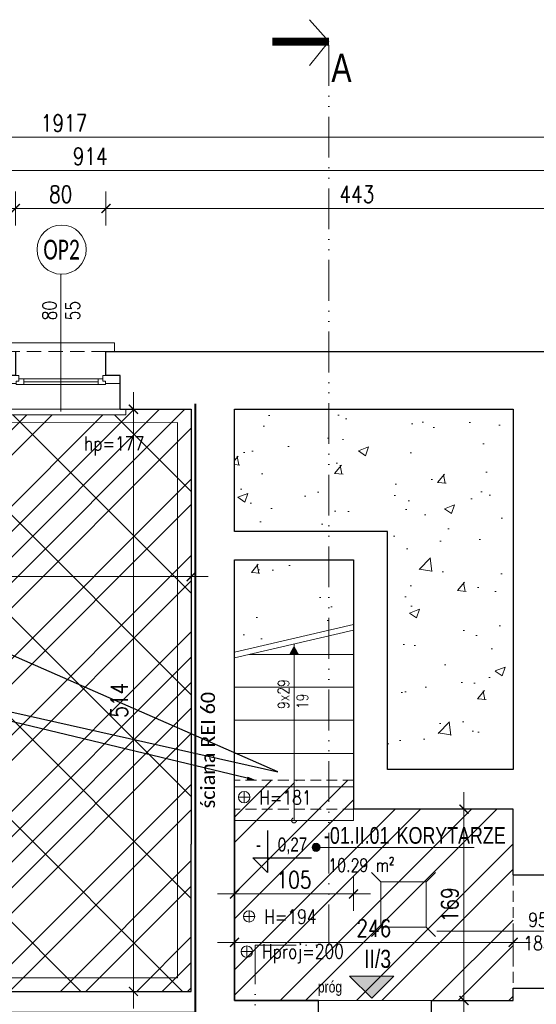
# Model space of a CAD drawing. Header units: millimetres. Extents: x 284606 to 569416, y -192995 to -95103.
# Tile 130 of 178: x 298492 to 298949, y -101621 to -100752. Entities that reach past the tile are written whole.
import ezdxf
from ezdxf import colors
from ezdxf.entities.mleader import LeaderData, LeaderLine
from ezdxf.enums import TextEntityAlignment as Align
from ezdxf.math import Vec2, Vec3

# ---------------------------------------------------------------- set-up
doc = ezdxf.new("R2010")
doc.units = ezdxf.units.MM
for name, pattern in [('ACAD_ISO10W100', [18, 12, -3, 0, -3]), ('ACAD_ISO12W100', [21, 12, -3, 0, -3, 0, -3]), ('HIDDEN', [9.525, 6.35, -3.175])]:
    doc.linetypes.add(name, pattern=pattern)
doc.layers.get('0').update_dxf_attribs({"lineweight": 0})
for name, color, linetype, lineweight in [('!STR_Konstrukcja 0.20', 200, 'Continuous', 20), ('!STR_Konstrukcja 0.30', 64, 'Continuous', 30), ('!STR_Ocieplenie 0.05', 1, 'Continuous', 5), ('!STR_Opisy 0.09', 8, 'Continuous', 9), ('!STR_Przerywana 0.09', 8, 'HIDDEN', 9), ('!STR_Stolarka okienna', 72, 'Continuous', 15), ('!STR_Wymiarowanie', 254, 'Continuous', 9), ('EKO Izolacja 0.09', 1, 'Continuous', 9), ('EKO Opisy 0.09', 8, 'Continuous', 9), ('EKO przekroje', 82, 'Continuous', 13)]:
    doc.layers.add(name, color=color, linetype=linetype, lineweight=lineweight)
doc.layers.add('!STR_Kreskowanie ścian', color=7, linetype='Continuous', lineweight=5, true_color=0xa6a6a6)
doc.layers.add('!STR_Obrysy pomieszczeń', color=215, linetype='Continuous', lineweight=9, plot=False)
doc.layers.add('AB1 - OPISY', color=7, linetype='Continuous')
doc.styles.add('1_50', font='txt', dxfattribs={"width": 0.8})
doc.styles.add('AB_Arial', font='NirmalaS.ttf')
doc.styles.add('EKO 1-10', font='romans.shx', dxfattribs={"width": 0.8, "height": 15})
doc.styles.add('EKO 1-5', font='romans.shx', dxfattribs={"width": 0.8, "height": 10})
doc.styles.add('EKO CM 1-50', font='calibri.ttf', dxfattribs={"width": 0.8, "height": 12.5})
doc.styles.add('j-romans', font='romans.shx', dxfattribs={"width": 0.7})
doc.styles.get("Standard").update_dxf_attribs({"font": 'calibri.ttf'})
doc.dimstyles.new('EKO wymiar 1-10', dxfattribs={"dimtxt": 15, "dimasz": 8, "dimexe": 15, "dimexo": 15, "dimgap": 5, "dimtad": 1, "dimdec": 0, "dimtxsty": 'EKO 1-10', "dimblk": 'ARCHTICK', "dimcen": 10, "dimdle": 15, "dimclrd": 256, "dimclre": 256, "dimclrt": 256, "dimazin": 2, "dimtfac": 1, "dimtdec": 0, "dimtmove": 2, "dimatfit": 3, "dimldrblk": 'ARCHTICK', "dimfxl": 15, "dimfxlon": 1, "dimlwd": -1, "dimlwe": -1, "dimarcsym": 0})
pattern_1 = [(50, (10593.85, -844.5), (91.092334, -7.969543), [9.525, -104.775]), (355, (10593.85, -844.5), (-17.62171, 95.528423), [7.62, -83.820292]), (100.451445, (10601.44, -845.16), (73.470624, 87.558876), [8.095004, -89.045122]), (46.1842, (10593.85, -819.1), (135.53952, -21.021164), [14.2875, -157.1625]), (96.63556, (10605.15, -820.85), (118.702067, 123.71306), [12.14251, -133.567804]), (351.18415, (10593.85, -819.1), (118.70207, 123.71306), [11.429984, -125.729866]), (21, (10606.55, -825.45), (75.807196, -51.1326), [9.525, -104.775]), (326, (10606.55, -825.45), (30.901014, 92.093983), [7.62, -83.82]), (71.451445, (10612.87, -829.71), (106.70821, 40.961384), [8.095004, -89.04497]), (37.5, (10593.85, -844.5), (1.5443016, 42.2775194), [0, -82.804, 0, -85.09, 0, -84.1375]), (7.5, (10593.85, -844.5), (33.409831, 50.0902874), [0, -48.514, 0, -80.899, 0, -32.0675]), (327.5, (10565.53, -844.5), (67.7952976, -2.864372), [0, -31.75, 0, -99.06, 0, -131.445]), (317.5, (10552.83, -844.5), (74.064591, 12.713246), [0, -41.275, 0, -65.786, 0, -93.345])]

# ---------------------------------------------------------------- blocks, each defined once
blk = doc.blocks.new('*U120')
at = {"layer": '!STR_Opisy 0.09', "linetype": 'Continuous'}
blk.add_line((0, 32.11), (0, -89.22), dxfattribs=at)
at = {"layer": '!STR_Opisy 0.09', "ltscale": 0.7, "style": 'EKO 1-5', "width": 0.8}
blk.add_attdef('WYS', text='', height=12.5, rotation=270, dxfattribs=at).set_placement((-10.53, 0), align=Align.MIDDLE_CENTER)
at = {"layer": '!STR_Opisy 0.09', "linetype": 'Continuous', "style": 'EKO 1-5', "width": 0.8}
blk.add_attdef('SZER', text='', height=12.5, rotation=270, dxfattribs=at).set_placement((0, 0), align=Align.BOTTOM_CENTER)
blk.add_attdef('HP=', (50.53, -134.58), '', height=12.5, rotation=180, dxfattribs=at)
blk = doc.blocks.new('*U117')
at = {"layer": '!STR_Opisy 0.09', "linetype": 'Continuous'}
blk.add_line((0, -153.49), (0, -32.16), dxfattribs=at)
at = {"layer": '!STR_Opisy 0.09', "linetype": 'Continuous', "style": 'EKO 1-5', "width": 0.8}
blk.add_attdef('HP=', (-20.48, 2.26), '', height=12.5, rotation=180, dxfattribs=at)
at = {"layer": '!STR_Opisy 0.09', "ltscale": 0.7, "style": 'EKO 1-5', "width": 0.8}
blk.add_attdef('WYS', text='', height=12.5, rotation=270, dxfattribs=at).set_placement((-10.53, -121.38), align=Align.MIDDLE_CENTER)
at = {"layer": '!STR_Opisy 0.09', "linetype": 'Continuous', "style": 'EKO 1-5', "width": 0.8}
blk.add_attdef('SZER', text='', height=12.5, rotation=270, dxfattribs=at).set_placement((0, -121.38), align=Align.BOTTOM_CENTER)
blk = doc.blocks.new('NR MIESZ')
h = blk.add_hatch(color=256)
h.dxf.hatch_style = 1
h.paths.add_polyline_path([(-24.5, -24.5), (0, 0), (24.5, -24.5)])
blk.add_lwpolyline([(-24.5, -24.5), (0, 0), (24.5, -24.5), (-24.5, -24.5)])
at = {"ltscale": 1.5, "style": 'AB_Arial', "width": 0.8}
for p in [(-33.2, -50.6), (-33.2, -83)]:
    blk.add_attdef('NR_POM.', p, '', height=20, rotation=0, dxfattribs=at)
blk = doc.blocks.new('_ArchTick')
at = {"color": 0, "linetype": 'ByBlock', "const_width": 0.15}
blk.add_lwpolyline([(-0.5, -0.5), (0.5, 0.5)], dxfattribs=at)
blk = doc.blocks.new('*D769')
at = {"layer": '!STR_Wymiarowanie', "ltscale": 1.5, "transparency": 16777216}
for p, q in [((298682.23, -101580.98), (298682.23, -101550.98)), ((298928.23, -101580.98), (298928.23, -101550.98)), ((298667.23, -101565.98), (298943.23, -101565.98))]:
    blk.add_line(p, q, dxfattribs=at)
at = {"layer": 'Defpoints', "color": 0, "ltscale": 1.5, "transparency": 16777216}
for p in [(298928.23, -101565.98), (298682.23, -101617.36), (298928.23, -101617.36)]:
    blk.add_point(p, dxfattribs=at)
at = {"layer": '!STR_Wymiarowanie', "ltscale": 1.5, "transparency": 16777216, "xscale": 8, "yscale": 8, "zscale": 8, "rotation": 180}
blk.add_blockref('_ArchTick', (298682.23, -101565.98), dxfattribs=at)
at = {"layer": '!STR_Wymiarowanie', "ltscale": 1.5, "transparency": 16777216, "xscale": 8, "yscale": 8, "zscale": 8}
blk.add_blockref('_ArchTick', (298928.23, -101565.98), dxfattribs=at)
at = {"layer": '!STR_Wymiarowanie', "ltscale": 1.5, "transparency": 16777216, "insert": (298805.23, -101553.48), "char_height": 15, "attachment_point": 5, "style": 'EKO 1-10'}
blk.add_mtext('246', dxfattribs=at)
blk = doc.blocks.new('*D773')
at = {"layer": '!STR_Wymiarowanie', "ltscale": 1.5, "transparency": 16777216}
for p, q in [((298172.89, -101228.15), (298172.89, -101258.15)), ((298643.89, -101228.15), (298643.89, -101258.15)), ((298157.89, -101243.15), (298658.89, -101243.15))]:
    blk.add_line(p, q, dxfattribs=at)
at = {"layer": 'Defpoints', "color": 0, "ltscale": 1.5, "transparency": 16777216}
for p in [(298172.89, -101062.36), (298643.89, -101062.36), (298643.89, -101243.15)]:
    blk.add_point(p, dxfattribs=at)
at = {"layer": '!STR_Wymiarowanie', "ltscale": 1.5, "transparency": 16777216, "xscale": 8, "yscale": 8, "zscale": 8, "rotation": 180}
blk.add_blockref('_ArchTick', (298172.89, -101243.15), dxfattribs=at)
at = {"layer": '!STR_Wymiarowanie', "ltscale": 1.5, "transparency": 16777216, "xscale": 8, "yscale": 8, "zscale": 8}
blk.add_blockref('_ArchTick', (298643.89, -101243.15), dxfattribs=at)
at = {"layer": '!STR_Wymiarowanie', "ltscale": 1.5, "transparency": 16777216, "insert": (298408.39, -101230.65), "char_height": 15, "attachment_point": 5, "style": 'EKO 1-10'}
blk.add_mtext('471', dxfattribs=at)
blk = doc.blocks.new('*D774')
at = {"layer": '!STR_Wymiarowanie', "ltscale": 1.5, "transparency": 16777216}
for p, q in [((298592.89, -101624.36), (298592.89, -101080.36)), ((298607.89, -101095.36), (298577.89, -101095.36)), ((298607.89, -101609.36), (298577.89, -101609.36))]:
    blk.add_line(p, q, dxfattribs=at)
at = {"layer": 'Defpoints', "color": 0, "ltscale": 1.5, "transparency": 16777216}
for p in [(298592.89, -101095.36), (298643.89, -101095.36), (298643.89, -101609.36)]:
    blk.add_point(p, dxfattribs=at)
at = {"layer": '!STR_Wymiarowanie', "ltscale": 1.5, "transparency": 16777216, "xscale": 8, "yscale": 8, "zscale": 8}
for p, rotation in [((298592.89, -101095.36), 90), ((298592.89, -101609.36), 270)]:
    blk.add_blockref('_ArchTick', p, dxfattribs=dict(at, rotation=rotation))
at = {"layer": '!STR_Wymiarowanie', "ltscale": 1.5, "transparency": 16777216, "insert": (298580.39, -101352.36), "char_height": 15, "attachment_point": 5, "rotation": 90, "style": 'EKO 1-10'}
blk.add_mtext('514', dxfattribs=at)
blk = doc.blocks.new('*D777')
at = {"layer": '!STR_Wymiarowanie', "ltscale": 1.5, "transparency": 16777216}
for p, q in [((298884.84, -101433.36), (298884.84, -101632.36)), ((298899.84, -101448.36), (298869.84, -101448.36)), ((298899.84, -101617.36), (298869.84, -101617.36))]:
    blk.add_line(p, q, dxfattribs=at)
at = {"layer": 'Defpoints', "color": 0, "ltscale": 1.5, "transparency": 16777216}
for p in [(298928.23, -101448.36), (298884.84, -101617.36), (298928.23, -101617.36)]:
    blk.add_point(p, dxfattribs=at)
at = {"layer": '!STR_Wymiarowanie', "ltscale": 1.5, "transparency": 16777216, "xscale": 8, "yscale": 8, "zscale": 8}
for p, rotation in [((298884.84, -101448.36), 90), ((298884.84, -101617.36), 270)]:
    blk.add_blockref('_ArchTick', p, dxfattribs=dict(at, rotation=rotation))
at = {"layer": '!STR_Wymiarowanie', "ltscale": 1.5, "transparency": 16777216, "insert": (298872.34, -101532.86), "char_height": 15, "attachment_point": 5, "rotation": 90, "style": 'EKO 1-10'}
blk.add_mtext('169', dxfattribs=at)
blk = doc.blocks.new('*D778')
at = {"layer": '!STR_Wymiarowanie', "ltscale": 1.5, "transparency": 16777216}
for p, q in [((298682.23, -101508.27), (298682.23, -101538.27)), ((298787.23, -101508.27), (298787.23, -101538.27)), ((298802.23, -101523.27), (298667.23, -101523.27))]:
    blk.add_line(p, q, dxfattribs=at)
at = {"layer": 'Defpoints', "color": 0, "ltscale": 1.5, "transparency": 16777216}
for p in [(298682.23, -101448.36), (298787.23, -101448.36), (298682.23, -101523.27)]:
    blk.add_point(p, dxfattribs=at)
at = {"layer": '!STR_Wymiarowanie', "ltscale": 1.5, "transparency": 16777216, "xscale": 8, "yscale": 8, "zscale": 8, "rotation": 180}
blk.add_blockref('_ArchTick', (298682.23, -101523.27), dxfattribs=at)
at = {"layer": '!STR_Wymiarowanie', "ltscale": 1.5, "transparency": 16777216, "xscale": 8, "yscale": 8, "zscale": 8}
blk.add_blockref('_ArchTick', (298787.23, -101523.27), dxfattribs=at)
at = {"layer": '!STR_Wymiarowanie', "ltscale": 1.5, "transparency": 16777216, "insert": (298734.73, -101510.77), "char_height": 15, "attachment_point": 5, "style": 'EKO 1-10'}
blk.add_mtext('105', dxfattribs=at)
blk = doc.blocks.new('*U225')
at = {"layer": '!STR_Konstrukcja 0.20', "linetype": 'Continuous', "lineweight": 15}
for points in [[(8.12, 50.87), (0.62, 50.87), (0.62, 58.37), (95.62, 58.37), (95.62, 50.87), (88.12, 50.87)], [(-4.38, -0.13), (-9.38, -0.13), (-9.38, -5.13), (105.62, -5.13), (105.62, -0.13), (100.62, -0.13)]]:
    blk.add_lwpolyline(points, dxfattribs=at)
at = {"layer": '!STR_Konstrukcja 0.30', "ltscale": 2}
for points in [[(-4.38, -0.13), (-4.38, 29.68), (8.12, 29.68), (8.12, 50.87)], [(88.12, 50.87), (88.12, 29.68), (100.62, 29.68), (100.62, -0.13)]]:
    blk.add_lwpolyline(points, dxfattribs=at)
at = {"layer": '!STR_Przerywana 0.09', "ltscale": 2}
for points in [[(8.12, 50.87), (88.12, 50.87)], [(-4.38, -0.13), (100.62, -0.13)]]:
    blk.add_lwpolyline(points, dxfattribs=at)
at = {"layer": '!STR_Stolarka okienna', "ltscale": 0.3}
for points in [[(-4.38, 22.64), (-4.38, 29.68), (11.02, 29.68), (11.02, 24.55), (8.52, 24.55), (8.52, 22.64), (-4.38, 22.64)], [(87.55, 21.56), (87.55, 24.55), (85.05, 24.55), (85.05, 26.7), (11.02, 26.7), (11.02, 24.55), (8.52, 24.55), (8.52, 21.56), (87.55, 21.56)], [(15.12, 26.7), (15.12, 21.56)], [(80.62, 21.56), (80.62, 26.7)], [(100.62, 22.64), (100.62, 29.68), (85.05, 29.68), (85.05, 24.55), (87.55, 24.55), (87.55, 22.64), (100.62, 22.64)], [(80.62, 24.13), (15.12, 24.13)]]:
    blk.add_lwpolyline(points, dxfattribs=at)
blk = doc.blocks.new('przekroj')
at = {"layer": 'EKO przekroje', "const_width": 7}
blk.add_lwpolyline([(7038.9, 3119.78), (7088.9, 3119.78)], dxfattribs=at)
blk = doc.blocks.new('przekroje')
at = {"layer": 'EKO przekroje'}
blk.add_blockref('przekroj', (-7038.9, -3119.78), dxfattribs=at)
blk = doc.blocks.new('*D794')
at = {"layer": '!STR_Wymiarowanie', "ltscale": 1.5, "transparency": 16777216}
for p, q in [((298402.61, -100933.18), (298402.61, -100903.18)), ((298488.61, -100933.18), (298488.61, -100903.18)), ((298387.61, -100918.18), (298503.61, -100918.18))]:
    blk.add_line(p, q, dxfattribs=at)
at = {"layer": 'Defpoints', "color": 0, "ltscale": 1.5, "transparency": 16777216}
for p in [(298488.61, -100918.18), (298402.61, -101044.36), (298488.61, -101044.36)]:
    blk.add_point(p, dxfattribs=at)
at = {"layer": '!STR_Wymiarowanie', "ltscale": 1.5, "transparency": 16777216, "xscale": 8, "yscale": 8, "zscale": 8, "rotation": 180}
blk.add_blockref('_ArchTick', (298402.61, -100918.18), dxfattribs=at)
at = {"layer": '!STR_Wymiarowanie', "ltscale": 1.5, "transparency": 16777216, "xscale": 8, "yscale": 8, "zscale": 8}
blk.add_blockref('_ArchTick', (298488.61, -100918.18), dxfattribs=at)
at = {"layer": '!STR_Wymiarowanie', "ltscale": 1.5, "transparency": 16777216, "insert": (298445.61, -100905.68), "char_height": 15, "attachment_point": 5, "style": 'EKO 1-10'}
blk.add_mtext('86', dxfattribs=at)
blk = doc.blocks.new('*D795')
at = {"layer": '!STR_Wymiarowanie', "ltscale": 1.5, "transparency": 16777216}
for p, q in [((298488.61, -100933.18), (298488.61, -100903.18)), ((298568.61, -100933.18), (298568.61, -100903.18)), ((298473.61, -100918.18), (298583.61, -100918.18))]:
    blk.add_line(p, q, dxfattribs=at)
at = {"layer": 'Defpoints', "color": 0, "ltscale": 1.5, "transparency": 16777216}
for p in [(298568.61, -100918.18), (298488.61, -101044.36), (298568.61, -101044.36)]:
    blk.add_point(p, dxfattribs=at)
at = {"layer": '!STR_Wymiarowanie', "ltscale": 1.5, "transparency": 16777216, "xscale": 8, "yscale": 8, "zscale": 8, "rotation": 180}
blk.add_blockref('_ArchTick', (298488.61, -100918.18), dxfattribs=at)
at = {"layer": '!STR_Wymiarowanie', "ltscale": 1.5, "transparency": 16777216, "xscale": 8, "yscale": 8, "zscale": 8}
blk.add_blockref('_ArchTick', (298568.61, -100918.18), dxfattribs=at)
at = {"layer": '!STR_Wymiarowanie', "ltscale": 1.5, "transparency": 16777216, "insert": (298528.61, -100905.68), "char_height": 15, "attachment_point": 5, "style": 'EKO 1-10'}
blk.add_mtext('80', dxfattribs=at)
blk = doc.blocks.new('*D796')
at = {"layer": '!STR_Wymiarowanie', "ltscale": 1.5, "transparency": 16777216}
for p, q in [((298568.61, -100933.18), (298568.61, -100903.18)), ((299011.89, -100933.18), (299011.89, -100903.18)), ((298553.61, -100918.18), (299026.89, -100918.18))]:
    blk.add_line(p, q, dxfattribs=at)
at = {"layer": 'Defpoints', "color": 0, "ltscale": 1.5, "transparency": 16777216}
for p in [(299011.89, -100918.18), (298568.61, -101044.36), (299011.89, -101044.36)]:
    blk.add_point(p, dxfattribs=at)
at = {"layer": '!STR_Wymiarowanie', "ltscale": 1.5, "transparency": 16777216, "xscale": 8, "yscale": 8, "zscale": 8, "rotation": 180}
blk.add_blockref('_ArchTick', (298568.61, -100918.18), dxfattribs=at)
at = {"layer": '!STR_Wymiarowanie', "ltscale": 1.5, "transparency": 16777216, "xscale": 8, "yscale": 8, "zscale": 8}
blk.add_blockref('_ArchTick', (299011.89, -100918.18), dxfattribs=at)
at = {"layer": '!STR_Wymiarowanie', "ltscale": 1.5, "transparency": 16777216, "insert": (298790.25, -100905.68), "char_height": 15, "attachment_point": 5, "style": 'EKO 1-10'}
blk.add_mtext('443', dxfattribs=at)
blk = doc.blocks.new('*D801')
at = {"layer": '!STR_Wymiarowanie', "ltscale": 1.5, "transparency": 16777216}
for p, q in [((298097.45, -100899.65), (298097.45, -100869.65)), ((299011.89, -100899.65), (299011.89, -100869.65)), ((299026.89, -100884.65), (298082.45, -100884.65))]:
    blk.add_line(p, q, dxfattribs=at)
at = {"layer": 'Defpoints', "color": 0, "ltscale": 1.5, "transparency": 16777216}
for p in [(298097.45, -100884.65), (298097.45, -101044.36), (299011.89, -101044.36)]:
    blk.add_point(p, dxfattribs=at)
at = {"layer": '!STR_Wymiarowanie', "ltscale": 1.5, "transparency": 16777216, "xscale": 8, "yscale": 8, "zscale": 8, "rotation": 180}
blk.add_blockref('_ArchTick', (298097.45, -100884.65), dxfattribs=at)
at = {"layer": '!STR_Wymiarowanie', "ltscale": 1.5, "transparency": 16777216, "xscale": 8, "yscale": 8, "zscale": 8}
blk.add_blockref('_ArchTick', (299011.89, -100884.65), dxfattribs=at)
at = {"layer": '!STR_Wymiarowanie', "ltscale": 1.5, "transparency": 16777216, "insert": (298554.67, -100872.15), "char_height": 15, "attachment_point": 5, "style": 'EKO 1-10'}
blk.add_mtext('914', dxfattribs=at)
blk = doc.blocks.new('*D802')
at = {"layer": '!STR_Wymiarowanie', "ltscale": 1.5, "transparency": 16777216}
for p, q in [((297572.89, -100870.36), (297572.89, -100840.36)), ((299490.23, -100870.36), (299490.23, -100840.36)), ((299505.23, -100855.36), (297557.89, -100855.36))]:
    blk.add_line(p, q, dxfattribs=at)
at = {"layer": 'Defpoints', "color": 0, "ltscale": 1.5, "transparency": 16777216}
for p in [(297572.89, -100855.36), (299490.23, -101057.44), (297572.89, -101141.36)]:
    blk.add_point(p, dxfattribs=at)
at = {"layer": '!STR_Wymiarowanie', "ltscale": 1.5, "transparency": 16777216, "xscale": 8, "yscale": 8, "zscale": 8, "rotation": 180}
blk.add_blockref('_ArchTick', (297572.89, -100855.36), dxfattribs=at)
at = {"layer": '!STR_Wymiarowanie', "ltscale": 1.5, "transparency": 16777216, "xscale": 8, "yscale": 8, "zscale": 8}
blk.add_blockref('_ArchTick', (299490.23, -100855.36), dxfattribs=at)
at = {"layer": '!STR_Wymiarowanie', "ltscale": 1.5, "transparency": 16777216, "insert": (298531.56, -100842.86), "char_height": 15, "attachment_point": 5, "style": 'EKO 1-10'}
blk.add_mtext('1917', dxfattribs=at)
blk = doc.blocks.new('wysokosc2')
at = {"ltscale": 2}
for points in [[(-5.06, 0.04), (5.03, 0.04)], [(0, 5.1), (0, -5.1)]]:
    blk.add_lwpolyline(points, dxfattribs=at)
blk.add_circle((0, 0), 5.03, dxfattribs=at)
at = {"ltscale": 2, "style": 'EKO 1-5', "width": 0.8}
blk.add_attdef('WYS', (13.29, -6.01), '', height=12.5, dxfattribs=at)
blk = doc.blocks.new('rzapia')
at = {"layer": '!STR_Wymiarowanie', "color": 62, "ltscale": 1.5, "true_color": 0xa3d425}
for points in [[(-0.01, 40.12), (-8.29, 48.41)], [(39.99, 40.12), (48.28, 48.41)], [(-0.01, 40.12), (0, 0), (40, 0), (39.99, 40.12), (-0.01, 40.12)], [(0, 0), (-8.29, -8.29)], [(40, 0), (48.29, -8.29)]]:
    blk.add_lwpolyline(points, dxfattribs=at)
blk = doc.blocks.new('*U506')
at = {"ltscale": 0.3}
blk.add_hatch(color=256, dxfattribs=at).paths.add_polyline_path([(-0.91, 50, 1), (6.82, 50, 1)])
at = {"ltscale": 1.5}
blk.add_line((17.59, 50), (154.57, 50), dxfattribs=at)
at = {"ltscale": 0.3}
blk.add_lwpolyline([(17.59, 50), (2.95, 50)], dxfattribs=at)
blk.add_circle((2.95, 50), 3.86, dxfattribs=at)
at = {"ltscale": 1.5, "width": 0.8}
for tag, p, height, style in [('NR_POM.', (10.51, 53.45), 16, 'AB_Arial'), ('NAZWA_POMIESZCZENIA', (66.91, 53.45), 16, 'AB_Arial'), ('POSADZKA', (9.08, 4), 12.5, 'EKO 1-5')]:
    blk.add_attdef(tag, p, '', height=height, rotation=0, dxfattribs=dict(at, style=style))
at = {"ltscale": 1.5, "style": 'EKO 1-5', "width": 0.8}
blk.add_attdef('POWIERZCHNIA', text='', height=12.5, rotation=0, dxfattribs=at).set_placement((78.06, 22.91), align=Align.BOTTOM_RIGHT)
blk = doc.blocks.new('KÓLKO')
at = {"layer": '!STR_Opisy 0.09'}
blk.add_circle((0, -15.51), 15.51, dxfattribs=at)
at = {"layer": '!STR_Opisy 0.09', "style": 'EKO 1-10', "width": 0.8}
blk.add_attdef('NR', text='', height=15, dxfattribs=at).set_placement((0, -15.51), align=Align.MIDDLE_CENTER)

msp = doc.modelspace()

# ---------------------------------------------------------------- hatches: boundary and pattern name
at = {"layer": '!STR_Kreskowanie ścian', "ltscale": 1.5}
h = msp.add_hatch(dxfattribs=at)
h.set_pattern_fill('AR-CONC', color=256, scale=0.5)
h.set_pattern_definition(pattern_1)
h.paths.add_polyline_path([(297943.89, -101327.36), (297748.89, -101327.36), (297748.89, -101206.36), (297644.27, -101206.36), (297644.27, -101327.36), (297644.27, -101446.36), (297943.89, -101446.36)])
h.paths.add_polyline_path([(298928.23, -101095.36), (298817.23, -101095.36), (298682.23, -101095.36), (298682.23, -101203.36), (298817.23, -101203.36), (298817.23, -101413.36), (298928.23, -101413.36)])
h = msp.add_hatch(dxfattribs=at)
h.set_pattern_fill('AR-CONC', color=256, scale=0.5)
h.set_pattern_definition(pattern_1)
h.paths.add_polyline_path([(297844.45, -101206.36), (297773.89, -101206.36), (297773.89, -101302.36), (297815.45, -101302.36)])
h.paths.add_polyline_path([(298787.23, -101228.36), (298682.23, -101228.36), (298682.23, -101309.86), (298787.23, -101285.36)])
at = {"layer": '!STR_Ocieplenie 0.05', "lineweight": 5, "ltscale": 0.3, "true_color": 0xa3d425}
h = msp.add_hatch(dxfattribs=at)
h.set_pattern_fill('ANSI37', color=62, scale=20)
h.paths.add_polyline_path([(298029.89, -101663.36), (297636.89, -101663.36), (297636.89, -102160.36), (297747.56, -102160.36), (297747.56, -102155.36), (297862.56, -102155.36), (297862.56, -102160.36), (298029.89, -102160.36)])
h.paths.add_polyline_path([(298453.89, -101662.36), (298065.89, -101662.36), (298065.89, -102166.36), (298124.04, -102166.36), (298124.04, -102161.36), (298239.04, -102161.36), (298239.04, -102166.36), (298281.62, -102166.36), (298281.62, -102161.36), (298396.62, -102161.36), (298396.62, -102166.36), (298453.89, -102166.36)])
h.paths.add_polyline_path([(298943.89, -101658.36), (298493.89, -101658.36), (298493.89, -102179.36), (298634.16, -102179.36), (298634.16, -102174.36), (298749.16, -102174.36), (298749.16, -102179.36), (298792.75, -102179.36), (298792.75, -102174.36), (298907.75, -102174.36), (298907.75, -102179.36), (298943.89, -102179.36)])
h.paths.add_polyline_path([(299439.09, -101658.36), (299258.23, -101658.36), (298991.23, -101658.36), (298991.23, -102160.36), (299213.91, -102160.36), (299213.91, -102155.36), (299328.91, -102155.36), (299328.91, -102160.36), (299439.09, -102160.36), (299439.09, -101966.86), (299434.23, -101966.86), (299434.23, -101851.86), (299439.09, -101851.86)])
h.paths.add_polyline_path([(299434.23, -101225.05), (299439.23, -101225.05), (299439.23, -101108.36), (299301.1, -101108.36), (299301.1, -101113.36), (299186.1, -101113.36), (299186.1, -101108.36), (298969.23, -101108.36), (298969.23, -101469.36), (299289.23, -101469.36), (299289.23, -101617.36), (299439.23, -101617.36), (299439.23, -101469.36), (299439.23, -101340.05), (299434.23, -101340.05)])
h.paths.add_polyline_path([(299258.23, -101499.36), (298970.23, -101499.36), (298970.23, -101506.36), (298970.23, -101606.36), (298970.23, -101617.36), (299258.23, -101617.36)], flags=17)
h.paths.add_polyline_path([(298643.89, -101095.36), (298586.11, -101095.36), (298586.11, -101100.36), (298471.11, -101100.36), (298471.11, -101095.36), (298420.11, -101095.36), (298420.11, -101100.36), (298305.11, -101100.36), (298305.11, -101095.36), (298172.89, -101095.36), (298172.89, -101479.36), (298327.89, -101479.36), (298327.89, -101609.36), (298643.89, -101609.36)])
h.paths.add_polyline_path([(298316.89, -101486.36), (298172.89, -101486.36), (298172.89, -101505.36), (298172.89, -101608.04), (298172.89, -101623.36), (298316.89, -101623.36)])
h.paths.add_polyline_path([(298131.89, -101505.36), (298131.89, -101486.36), (298101.89, -101486.36), (298003.89, -101486.36), (297636.89, -101486.36), (297636.89, -101507.79), (297641.89, -101507.79), (297641.89, -101623.36), (298131.89, -101623.36), (298131.89, -101605.36)])
at = {"layer": '!STR_Opisy 0.09', "linetype": 'Continuous'}
h = msp.add_hatch(color=256, dxfattribs=at)
h.dxf.hatch_style = 1
h.paths.add_polyline_path([(298730.55, -101311.66), (298734.73, -101304.03), (298734.73, -101311.66)])
h.paths.add_polyline_path([(298734.73, -101311.66), (298734.73, -101304.03), (298738.91, -101311.66)])
at = {"layer": '!STR_Wymiarowanie', "ltscale": 1.5, "true_color": 0x387fc2}
h = msp.add_hatch(dxfattribs=at)
h.set_pattern_fill('ANSI32', color=145, scale=5)
h.paths.add_polyline_path([(298029.89, -101663.36), (297636.89, -101663.36), (297636.89, -102160.36), (297747.56, -102160.36), (297747.56, -102155.36), (297862.56, -102155.36), (297862.56, -102160.36), (298029.89, -102160.36)])
h.paths.add_polyline_path([(298453.89, -101662.36), (298065.89, -101662.36), (298065.89, -102166.36), (298124.04, -102166.36), (298124.04, -102161.36), (298239.04, -102161.36), (298239.04, -102166.36), (298281.62, -102166.36), (298281.62, -102161.36), (298396.62, -102161.36), (298396.62, -102166.36), (298453.89, -102166.36)])
h.paths.add_polyline_path([(298943.89, -101658.36), (298493.89, -101658.36), (298493.89, -102179.36), (298634.16, -102179.36), (298634.16, -102174.36), (298749.16, -102174.36), (298749.16, -102179.36), (298792.75, -102179.36), (298792.75, -102174.36), (298907.75, -102174.36), (298907.75, -102179.36), (298943.89, -102179.36)])
h.paths.add_polyline_path([(299439.09, -101658.36), (299258.23, -101658.36), (298991.23, -101658.36), (298991.23, -102160.36), (299213.91, -102160.36), (299213.91, -102155.36), (299328.91, -102155.36), (299328.91, -102160.36), (299439.09, -102160.36), (299439.09, -101966.86), (299434.23, -101966.86), (299434.23, -101851.86), (299439.09, -101851.86)])
h.paths.add_polyline_path([(299434.23, -101225.05), (299439.23, -101225.05), (299439.23, -101108.36), (299301.1, -101108.36), (299301.1, -101113.36), (299186.1, -101113.36), (299186.1, -101108.36), (298969.23, -101108.36), (298969.23, -101469.36), (299289.23, -101469.36), (299289.23, -101617.36), (299439.23, -101617.36), (299439.23, -101469.36), (299439.23, -101340.05), (299434.23, -101340.05)])
h.paths.add_polyline_path([(299258.23, -101499.36), (298970.23, -101499.36), (298970.23, -101506.36), (298970.23, -101606.36), (298970.23, -101617.36), (299258.23, -101617.36)], flags=17)
h.paths.add_polyline_path([(298928.23, -101506.36), (298928.23, -101448.36), (298787.23, -101448.36), (298787.23, -101422.86), (298736.9, -101422.86, -1), (298732.56, -101422.86), (298682.23, -101422.86), (298682.23, -101617.36), (298928.23, -101617.36), (298928.23, -101606.36)])
h.paths.add_polyline_path([(298643.89, -101095.36), (298586.11, -101095.36), (298586.11, -101100.36), (298471.11, -101100.36), (298471.11, -101095.36), (298420.11, -101095.36), (298420.11, -101100.36), (298305.11, -101100.36), (298305.11, -101095.36), (298172.89, -101095.36), (298172.89, -101479.36), (298327.89, -101479.36), (298327.89, -101609.36), (298643.89, -101609.36)])
h.paths.add_polyline_path([(298316.89, -101486.36), (298172.89, -101486.36), (298172.89, -101505.36), (298172.89, -101608.04), (298172.89, -101623.36), (298316.89, -101623.36)])
h.paths.add_polyline_path([(298131.89, -101505.36), (298131.89, -101486.36), (298101.89, -101486.36), (298003.89, -101486.36), (297636.89, -101486.36), (297636.89, -101507.79), (297641.89, -101507.79), (297641.89, -101623.36), (298131.89, -101623.36), (298131.89, -101605.36)])
h.paths.add_polyline_path([(298131.89, -101206.36), (297965.45, -101206.36), (297965.45, -101252.19, -0.414214), (297967.62, -101254.36, -0.414214), (297965.45, -101256.52), (297965.45, -101302.36), (297978.89, -101302.36), (297978.89, -101446.36), (298003.89, -101446.36), (298101.89, -101446.36), (298131.89, -101446.36)])

# ---------------------------------------------------------------- linework, layer by layer
at = {"layer": '!STR_Konstrukcja 0.20', "ltscale": 1.5}
for p, q in [((298787.23, -101311.86), (298695.08, -101311.86)), ((298787.23, -101340.86), (298682.23, -101340.86)), ((298787.23, -101369.86), (298682.23, -101369.86)), ((298787.23, -101399.36), (298682.23, -101399.36))]:
    msp.add_line(p, q, dxfattribs=at)
at = {"layer": '!STR_Konstrukcja 0.30', "ltscale": 1.5}
for p, q in [((298928.23, -101506.36), (298970.23, -101506.36)), ((298928.23, -101606.36), (298970.23, -101606.36)), ((298756.23, -101658.36), (298756.23, -101617.36)), ((298856.23, -101658.36), (298856.23, -101617.36))]:
    msp.add_line(p, q, dxfattribs=at)
for points in [[(298568.61, -101044.36), (299011.89, -101044.36), (299011.89, -101057.36), (299203.6, -101057.39)], [(298581.11, -101095.36), (298643.89, -101095.36), (298643.89, -101479.36)], [(298817.23, -101203.36), (298682.23, -101203.36), (298682.23, -101095.36), (298817.23, -101095.36)], [(298817.23, -101095.36), (298928.23, -101095.36), (298928.23, -101413.36), (298817.23, -101413.36), (298817.23, -101203.36)], [(298756.23, -101617.36), (298682.23, -101617.36), (298682.23, -101228.36), (298787.23, -101228.36), (298787.23, -101448.36)], [(298682.23, -101448.36), (298682.23, -101617.36), (298756.23, -101617.36)], [(298928.23, -101506.36), (298928.23, -101448.36), (298787.23, -101448.36)], [(298333.89, -101466.36), (298333.89, -101609.36), (298643.89, -101609.36), (298643.89, -101479.36)], [(298856.23, -101617.36), (298928.23, -101617.36), (298928.23, -101606.36)]]:
    msp.add_lwpolyline(points, dxfattribs=at)
at = {"layer": '!STR_Obrysy pomieszczeń', "ltscale": 0.3}
for points in [[(298172.89, -101095.36), (298643.89, -101095.36), (298643.89, -101609.36), (298333.89, -101609.36), (298333.89, -101461.36), (298172.89, -101461.36)], [(298682.23, -101228.36), (298787.23, -101228.36), (298787.23, -101448.36), (298928.23, -101448.36), (298928.23, -101506.36), (298970.23, -101506.36), (298970.23, -101499.36), (299258.23, -101499.36), (299258.23, -101617.36), (298970.23, -101617.36), (298970.23, -101606.36), (298928.23, -101606.36), (298928.23, -101617.36), (298682.23, -101617.36)]]:
    msp.add_lwpolyline(points, close=True, dxfattribs=at)
at = {"layer": '!STR_Opisy 0.09', "color": 1, "linetype": 'ACAD_ISO10W100', "true_color": 0xff0a0a, "const_width": 2}
msp.add_lwpolyline([(298340.12, -101628.23), (298647.54, -101628.23), (298647.54, -101090.56)], dxfattribs=at)
at = {"layer": '!STR_Opisy 0.09', "linetype": 'Continuous'}
msp.add_lwpolyline([(298734.73, -101458.36), (298734.73, -101302.61)], dxfattribs=at)
at = {"layer": '!STR_Przerywana 0.09', "ltscale": 1.5}
for p, q in [((298787.23, -101422.86), (298682.23, -101422.86)), ((298787.23, -101448.36), (298682.23, -101448.36)), ((298928.23, -101506.36), (298928.23, -101606.36))]:
    msp.add_line(p, q, dxfattribs=at)
msp.add_circle((298734.73, -101458.36), 2.17, dxfattribs=at)
at = {"layer": '!STR_Wymiarowanie', "ltscale": 1.5}
for p, q in [((298682.23, -101309.86), (298787.23, -101285.36)), ((298682.23, -101314.86), (298787.23, -101290.36)), ((298756.23, -101617.36), (298856.23, -101617.36))]:
    msp.add_line(p, q, dxfattribs=at)
at = {"layer": '!STR_Wymiarowanie', "color": 62, "ltscale": 1.5, "true_color": 0xa3d425}
for p, q in [((298787.23, -101428.86), (298682.23, -101428.86)), ((298787.23, -101448.36), (298787.23, -101458.36)), ((298787.23, -101458.36), (298682.23, -101458.36))]:
    msp.add_line(p, q, dxfattribs=at)
at = {"layer": 'AB1 - OPISY', "color": 1}
for p, q in [((298711.33, -101467.33), (298711.32, -101504.45)), ((298698.2, -101491.32), (298750.04, -101491.34)), ((298698.2, -101491.32), (298711.32, -101504.45))]:
    msp.add_line(p, q, dxfattribs=at)
at = {"layer": 'EKO Izolacja 0.09', "ltscale": 1.5}
for points in [[(298172.89, -101460.86), (298172.89, -101095.36), (298643.89, -101095.36), (298643.89, -101609.36), (298334.89, -101609.36)], [(298184.89, -101460.86), (298184.89, -101107.53), (298631.89, -101107.19), (298631.89, -101597.36), (298334.89, -101597.36)]]:
    msp.add_lwpolyline(points, dxfattribs=at)
at = {"layer": 'EKO Opisy 0.09', "linetype": 'ACAD_ISO12W100', "ltscale": 3}
msp.add_lwpolyline([(298748.46, -100751.55), (298765.49, -100770.92), (298748.46, -100791.98)], dxfattribs=at)
msp.add_lwpolyline([(298748.46, -100751.55), (298765.49, -100770.92), (298748.46, -100791.98)], dxfattribs=at)
msp.add_lwpolyline([(298748.46, -100751.55), (298765.49, -100770.92), (298748.46, -100791.98)], dxfattribs=at)
at = {"layer": 'EKO Opisy 0.09', "color": 133, "linetype": 'ACAD_ISO12W100', "ltscale": 3, "true_color": 0x4ddaea}
msp.add_lwpolyline([(298700.49, -102487.8), (298700.49, -101568.47), (298765.49, -101568.47), (298765.49, -100770.92)], dxfattribs=at)

# ---------------------------------------------------------------- block references
at = {"layer": '!STR_Konstrukcja 0.30', "ltscale": 1.5, "rotation": 180}
msp.add_blockref('*U117', (298528.7, -101129.69), dxfattribs=at).add_auto_attribs({'SZER': '80', 'WYS': '55', 'HP=': 'hp=177'})
at = {"layer": '!STR_Konstrukcja 0.30', "ltscale": 1.5, "xscale": -1}
msp.add_blockref('*U225', (298576.73, -101095.23), dxfattribs=at)
at = {"layer": '!STR_Konstrukcja 0.30', "ltscale": 1.5}
ref = msp.add_blockref('*U120', (298950.16, -101556.15), dxfattribs=dict(at, xscale=-1, rotation=270))
ref.add_attrib('SZER', '95', dxfattribs={"layer": '!STR_Opisy 0.09', "linetype": 'Continuous', "height": 12.5, "style": 'EKO 1-5', "width": 0.8}).set_placement((298950.16, -101556.15), align=Align.BOTTOM_CENTER)
ref.add_attrib('WYS', '185', dxfattribs={"layer": '!STR_Opisy 0.09', "ltscale": 0.7, "height": 12.5, "style": 'EKO 1-5', "width": 0.8}).set_placement((298950.16, -101566.68), align=Align.MIDDLE_CENTER)
at = {"layer": '!STR_Opisy 0.09'}
ref = msp.add_blockref('wysokosc2', (298690.67, -101437.84), dxfattribs=dict(at, xscale=-1, rotation=180))
ref.add_attrib('WYS', 'H=181', (298703.96, -101444.33), dxfattribs={"layer": '0', "ltscale": 2, "height": 12.5, "style": 'EKO 1-5', "width": 0.8})
ref = msp.add_blockref('*U506', (298751.5, -101528.13), dxfattribs=dict(at, xscale=0.9199999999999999, yscale=0.9199999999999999, zscale=0.9199999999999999))
ref.add_attrib('NAZWA_POM', 'KORYTARZE', (298825.38, -101478.96), dxfattribs={"layer": '0', "ltscale": 1.5, "height": 14.72, "rotation": 0, "style": 'AB_Arial', "width": 0.8})
ref.add_attrib('NUMER_POM', '-01.II.01', (298761.17, -101478.96), dxfattribs={"layer": '0', "ltscale": 1.5, "height": 14.72, "rotation": 0, "style": 'AB_Arial', "width": 0.8})
ref.add_attrib('R-SURF', '10.29 m²', dxfattribs={"layer": '0', "ltscale": 1.5, "height": 11.5, "rotation": 0, "style": 'EKO 1-5', "width": 0.8}).set_placement((298823.31, -101507.06), align=Align.BOTTOM_RIGHT)
ref = msp.add_blockref('wysokosc2', (298694.99, -101543.1), dxfattribs=dict(at, xscale=-1, rotation=180))
ref.add_attrib('WYS', 'H=194', (298708.28, -101549.59), dxfattribs={"layer": '0', "ltscale": 2, "height": 12.5, "style": 'EKO 1-5', "width": 0.8})
msp.add_blockref('wysokosc2', (298693.04, -101574.21), dxfattribs=at).add_auto_attribs({'WYS': 'Hproj=200'})
ref = msp.add_blockref('NR MIESZ', (298803.34, -101615.4), dxfattribs=dict(at, xscale=-0.8, yscale=0.8, zscale=0.8, rotation=180))
ref.add_attrib('NR_POM.', 'II/3', (298796.65, -101588.55), dxfattribs={"layer": '0', "ltscale": 1.5, "height": 16, "rotation": 360, "style": 'AB_Arial', "width": 0.8})
at = {"layer": '!STR_Wymiarowanie'}
msp.add_blockref('rzapia', (298811.48, -101552.66), dxfattribs=at)
at = {"layer": 'EKO Opisy 0.09', "rotation": 180}
msp.add_blockref('przekroje', (298765.49, -100770.92), dxfattribs=at)
msp.add_blockref('przekroje', (298765.49, -100770.92), dxfattribs=at)
msp.add_blockref('przekroje', (298765.49, -100770.92), dxfattribs=at)
at = {"layer": 'EKO Opisy 0.09'}
ref = msp.add_blockref('KÓLKO', (298529.43, -100932.79), dxfattribs=dict(at, xscale=1.4, yscale=1.4, zscale=1.4))
ref.add_attrib('NR', 'OP2', dxfattribs={"height": 17.5, "style": 'EKO CM 1-50', "width": 0.7}).set_placement((298529.43, -100954.5), align=Align.MIDDLE_CENTER)

# ---------------------------------------------------------------- texts
at = {"layer": '!STR_Opisy 0.09', "ltscale": 2, "insert": (298747.1, -101360.12), "char_height": 10, "attachment_point": 7, "rotation": 90, "style": 'EKO 1-5'}
msp.add_mtext_dynamic_manual_height_columns('9x29\\P19', width=22.0328, gutter_width=12.5, heights=[0], dxfattribs=at)
at = {"layer": '!STR_Opisy 0.09', "color": 1, "true_color": 0xff0a0a, "insert": (298652.43, -101447.75), "char_height": 12.5, "width": 126.411, "attachment_point": 1, "rotation": 90}
msp.add_mtext('\\A1;ściana REI 60', dxfattribs=at)
at = {"layer": '!STR_Opisy 0.09', "insert": (298701.05, -101473.4), "char_height": 12.5, "attachment_point": 1, "style": '1_50'}
msp.add_mtext_dynamic_manual_height_columns('-    0,27', width=94.7183, gutter_width=12.5, heights=[0], dxfattribs=at)
at = {"layer": '!STR_Wymiarowanie', "ltscale": 1.5, "insert": (298755.8, -101600.27), "char_height": 10, "attachment_point": 1, "style": '1_50'}
msp.add_mtext_dynamic_manual_height_columns('\\A1;próg ', width=2231.7249, gutter_width=453.61, heights=[120.44], dxfattribs=at)
at = {"layer": 'EKO Opisy 0.09', "insert": (298785.53, -100806.46), "char_height": 25, "attachment_point": 9, "style": '1_50'}
msp.add_mtext_dynamic_manual_height_columns('A', width=119.5136, gutter_width=12.5, heights=[0], dxfattribs=at)

# ---------------------------------------------------------------- dimensions: what is measured, and where the dimension line sits
at = {"layer": '!STR_Wymiarowanie', "ltscale": 1.5}
for base, p1, p2, picture, middle in [((297572.89, -100855.36), (299490.23, -101057.44), (297572.89, -101141.36), '*D802', (298531.56, -100842.86)), ((298097.45, -100884.65), (299011.89, -101044.36), (298097.45, -101044.36), '*D801', (298554.67, -100872.15)), ((298488.61, -100918.18), (298402.61, -101044.36), (298488.61, -101044.36), '*D794', (298445.61, -100905.68)), ((298568.61, -100918.18), (298488.61, -101044.36), (298568.61, -101044.36), '*D795', (298528.61, -100905.68)), ((299011.89, -100918.18), (298568.61, -101044.36), (299011.89, -101044.36), '*D796', (298790.25, -100905.68)), ((298643.89, -101243.15), (298172.89, -101062.36), (298643.89, -101062.36), '*D773', (298408.39, -101230.65)), ((298682.23, -101523.27), (298787.23, -101448.36), (298682.23, -101448.36), '*D778', (298734.73, -101510.77)), ((298928.23, -101565.98), (298682.23, -101617.36), (298928.23, -101617.36), '*D769', (298805.23, -101553.48))]:
    dim = msp.add_linear_dim(base=base, p1=p1, p2=p2, dimstyle='EKO wymiar 1-10', dxfattribs=at)
    dim.commit()
    dim.dimension.update_dxf_attribs({"geometry": picture, "text_midpoint": middle})
for base, p1, p2, picture, middle in [((298592.89, -101095.36), (298643.89, -101609.36), (298643.89, -101095.36), '*D774', (298580.39, -101352.36)), ((298884.84, -101617.36), (298928.23, -101448.36), (298928.23, -101617.36), '*D777', (298872.34, -101532.86))]:
    dim = msp.add_linear_dim(base=base, p1=p1, p2=p2, angle=90, dimstyle='EKO wymiar 1-10', dxfattribs=at)
    dim.commit()
    dim.dimension.update_dxf_attribs({"geometry": picture, "text_midpoint": middle})

# ---------------------------------------------------------------- leaders
at = {"layer": '!STR_Opisy 0.09', "ltscale": 0.3}
ml = msp.add_multileader_mtext('Standard', dxfattribs=at)
ml.set_content('dodatkowe stopnie', color=256, style='j-romans')
ml.set_leader_properties()
ml.build(insert=Vec2(0, 0))
ml.multileader.update_dxf_attribs({"text_right_attachment_type": 6, "dogleg_length": 0.36, "arrow_head_size": 8, "scale": 2})
ctx = ml.context
ctx.base_point, ctx.scale, ctx.char_height, ctx.arrow_head_size, ctx.landing_gap_size, ctx.plane_origin = Vec3(297734.47, -101041.56), 2, 15, 8, 4, Vec3(343738, -106354.05)
ctx.right_attachment, ctx.text_align_type = 6, 2
notes = []
notes.append((ctx, [(1, (1, 1, 0), (297888.69, -101051.56), (-1, 0), 0.72, [(1, [(297943.61, -101241.65), (298720.38, -101415.41)], 0, [])])]))
ctx.mtext.insert, ctx.mtext.width, ctx.mtext.alignment, ctx.mtext.flow_direction = Vec3(297883.97, -101031.56), 616.0275, 3, 5
ml = msp.add_multileader_mtext('Standard', dxfattribs=at)
ml.set_content('zebezpieczenie nadproża \\Ptaśmą ostrzegawczą', color=256, style='j-romans')
ml.set_leader_properties()
ml.build(insert=Vec2(0, 0))
ml.multileader.update_dxf_attribs({"text_right_attachment_type": 6, "dogleg_length": 0.36, "arrow_head_size": 8, "scale": 2})
ctx = ml.context
ctx.base_point, ctx.scale, ctx.char_height, ctx.arrow_head_size, ctx.landing_gap_size, ctx.plane_origin = Vec3(297662.78, -101077.7), 2, 15, 8, 4, Vec3(344863.49, -107074.16)
ctx.right_attachment, ctx.text_align_type = 6, 2
notes.append((ctx, [(1, (1, 1, 0), (297866.5, -101087.7), (-1, 0), 0.72, [(1, [(298701.2, -101422.86), (297943.61, -101241.65)], 0, [])])]))
ctx.mtext.insert, ctx.mtext.width, ctx.mtext.alignment, ctx.mtext.flow_direction = Vec3(297861.78, -101067.7), 616.0275, 3, 5
for ctx, leaders in notes:
    for number, flags, end, landing, length, lines in leaders:
        leader = LeaderData()
        leader.index, (leader.has_last_leader_line, leader.has_dogleg_vector, leader.attachment_direction) = number, flags
        leader.last_leader_point, leader.dogleg_vector, leader.dogleg_length = Vec3(end), Vec3(landing), length
        for number, points, colour, breaks in lines:
            line = LeaderLine()
            line.index, line.vertices, line.color, line.breaks = number, Vec3.list(points), colors.encode_raw_color(colour), breaks
            leader.lines.append(line)
        ctx.leaders.append(leader)

doc.saveas('drawing.dxf')
